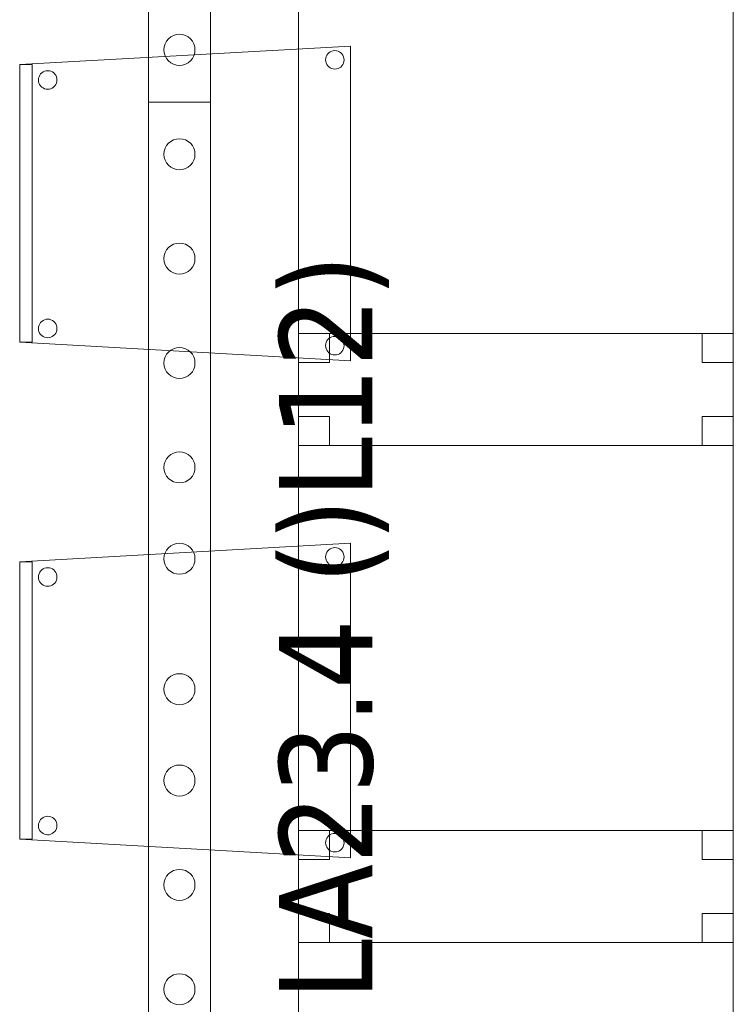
# Model space of a CAD drawing. Header units: metres. Extents: x 391.1 to 427.5, y 12.8 to 28.4.
# Tile 214 of 234: x 413.7 to 414.9, y 13.9 to 15.5. Entities that reach past the tile are written whole.
import ezdxf

# ---------------------------------------------------------------- set-up
doc = ezdxf.new("R2010")
doc.units = ezdxf.units.M
for name, color, linetype, lineweight in [('02_MOBILIARIO', 7, 'Continuous', 18), ('A-DETL-____-MBND', 7, 'Continuous', 18), ('A-DETL-GENF-OTLN', 7, 'Continuous', 18), ('E-LITE-EQPM-IDEN', 7, 'Continuous', 30)]:
    doc.layers.add(name, color=color, linetype=linetype, lineweight=lineweight)
doc.styles.add('Tahoma_4', font='tahoma.ttf', dxfattribs={"height": 0.15})

# ---------------------------------------------------------------- blocks, each defined once
blk = doc.blocks.new('Family - Taula 80X70_PA-152046-03_ENLLUMENAT_P0A')
at = {"layer": 'A-DETL-____-MBND', "color": 253, "true_color": 0xaaaaaa}
for p, q in [((0, 0), (0, 0.98)), ((0, 0.98), (0.7001, 0.98)), ((0.7001, 0.98), (0, 0.98)), ((0, 0.98), (0, 0)), ((0, 0.9336), (0, 0.98)), ((0, 0.98), (0.05, 0.98)), ((0.05, 0.98), (0, 0.98)), ((0, 0.98), (0, 0.9336)), ((0.05, 0.98), (0.05, 0.9336)), ((0.05, 0.9336), (0.05, 0.98)), ((0.6501, 0.9336), (0.6501, 0.98)), ((0.6501, 0.98), (0.7001, 0.98)), ((0.7001, 0.98), (0.6501, 0.98)), ((0.6501, 0.98), (0.6501, 0.9336)), ((0.7001, 0.98), (0.7001, 0)), ((0.7001, 0), (0.7001, 0.98)), ((0.7001, 0.98), (0.7001, 0.9336)), ((0.7001, 0.9336), (0.7001, 0.98)), ((0.05, 0.9336), (0, 0.9336)), ((0, 0.9336), (0.05, 0.9336)), ((0.7001, 0.9336), (0.6501, 0.9336)), ((0.6501, 0.9336), (0.7001, 0.9336)), ((0, 0), (0, 0.0464)), ((0, 0.0464), (0.05, 0.0464)), ((0.05, 0.0464), (0, 0.0464)), ((0, 0.0464), (0, 0)), ((0.05, 0.0464), (0.05, 0)), ((0.05, 0), (0.05, 0.0464)), ((0.6501, 0), (0.6501, 0.0464)), ((0.6501, 0.0464), (0.7001, 0.0464)), ((0.7001, 0.0464), (0.6501, 0.0464)), ((0.6501, 0.0464), (0.6501, 0)), ((0.7001, 0.0464), (0.7001, 0)), ((0.7001, 0), (0.7001, 0.0464)), ((0.05, 0), (0, 0)), ((0, 0), (0.05, 0)), ((0.7001, 0), (0, 0)), ((0.7001, 0), (0.6501, 0)), ((0.6501, 0), (0.7001, 0)), ((0, 0), (0.7001, 0))]:
    blk.add_line(p, q, dxfattribs=at)
blk = doc.blocks.new('Family - Taula 80X70_PA-152067-03_ENLLUMENAT_P0A')
at = {"layer": 'A-DETL-____-MBND', "color": 253, "true_color": 0xaaaaaa}
for p, q in [((0, 0.9336), (0, 0.98)), ((0, 0.98), (0.05, 0.98)), ((0.05, 0.98), (0, 0.98)), ((0, 0.98), (0, 0.9336)), ((0, 0), (0, 0.98)), ((0, 0.98), (0.7001, 0.98)), ((0.7001, 0.98), (0, 0.98)), ((0, 0.98), (0, 0)), ((0.05, 0.98), (0.05, 0.9336)), ((0.05, 0.9336), (0.05, 0.98)), ((0.6501, 0.9336), (0.6501, 0.98)), ((0.6501, 0.98), (0.7001, 0.98)), ((0.7001, 0.98), (0.6501, 0.98)), ((0.6501, 0.98), (0.6501, 0.9336)), ((0.7001, 0.98), (0.7001, 0)), ((0.7001, 0), (0.7001, 0.98)), ((0.7001, 0.98), (0.7001, 0.9336)), ((0.7001, 0.9336), (0.7001, 0.98)), ((0.05, 0.9336), (0, 0.9336)), ((0, 0.9336), (0.05, 0.9336)), ((0.7001, 0.9336), (0.6501, 0.9336)), ((0.6501, 0.9336), (0.7001, 0.9336)), ((0, 0), (0, 0.0464)), ((0, 0.0464), (0.05, 0.0464)), ((0.05, 0.0464), (0, 0.0464)), ((0, 0.0464), (0, 0)), ((0.05, 0.0464), (0.05, 0)), ((0.05, 0), (0.05, 0.0464)), ((0.6501, 0), (0.6501, 0.0464)), ((0.6501, 0.0464), (0.7001, 0.0464)), ((0.7001, 0.0464), (0.6501, 0.0464)), ((0.6501, 0.0464), (0.6501, 0)), ((0.7001, 0.0464), (0.7001, 0)), ((0.7001, 0), (0.7001, 0.0464)), ((0.7001, 0), (0, 0)), ((0.05, 0), (0, 0)), ((0, 0), (0.05, 0)), ((0.7001, 0), (0.6501, 0)), ((0.6501, 0), (0.7001, 0)), ((0, 0), (0.7001, 0))]:
    blk.add_line(p, q, dxfattribs=at)
blk = doc.blocks.new('Family - Cadira confident_PA-152196-03_ENLLUMENAT_P0A')
at = {"layer": 'A-DETL-____-MBND', "color": 253, "true_color": 0xaaaaaa}
for p, q in [((0, 0.4765), (0.5326, 0.5065)), ((0.5326, 0.5065), (0, 0.4765)), ((0.4935, 0.4894), (0.4946, 0.4918)), ((0.4946, 0.4918), (0.4935, 0.4894)), ((0.4946, 0.4918), (0.4961, 0.4939)), ((0.4961, 0.4939), (0.4946, 0.4918)), ((0.4961, 0.4939), (0.498, 0.4957)), ((0.498, 0.4957), (0.4961, 0.4939)), ((0.498, 0.4957), (0.5001, 0.4972)), ((0.5001, 0.4972), (0.498, 0.4957)), ((0.5001, 0.4972), (0.5025, 0.4983)), ((0.5025, 0.4983), (0.5001, 0.4972)), ((0.5025, 0.4983), (0.505, 0.4989)), ((0.505, 0.4989), (0.5025, 0.4983)), ((0.505, 0.4989), (0.5076, 0.4992)), ((0.5076, 0.4992), (0.505, 0.4989)), ((0.5076, 0.4992), (0.5102, 0.4989)), ((0.5102, 0.4989), (0.5076, 0.4992)), ((0.5102, 0.4989), (0.5127, 0.4982)), ((0.5127, 0.4982), (0.5102, 0.4989)), ((0.5127, 0.4982), (0.515, 0.4971)), ((0.515, 0.4971), (0.5127, 0.4982)), ((0.515, 0.4971), (0.5172, 0.4956)), ((0.5172, 0.4956), (0.515, 0.4971)), ((0.5172, 0.4956), (0.519, 0.4938)), ((0.519, 0.4938), (0.5172, 0.4956)), ((0.519, 0.4938), (0.5205, 0.4916)), ((0.5205, 0.4916), (0.519, 0.4938)), ((0.5205, 0.4916), (0.5216, 0.4893)), ((0.5216, 0.4893), (0.5205, 0.4916)), ((0.5326, 0.5065), (0.5326, 0)), ((0.5326, 0), (0.5326, 0.5065)), ((0, 0.4765), (0.02, 0.4765)), ((0, 0.03), (0, 0.4765)), ((0.02, 0.4765), (0, 0.4765)), ((0, 0.4765), (0, 0.03)), ((0, 0.03), (0, 0.4765)), ((0, 0.4765), (0, 0.03)), ((0.02, 0.4765), (0.02, 0.03)), ((0.02, 0.03), (0.02, 0.4765)), ((0.4926, 0.4843), (0.4928, 0.4869)), ((0.4928, 0.4869), (0.4926, 0.4843)), ((0.4928, 0.4817), (0.4926, 0.4843)), ((0.4926, 0.4843), (0.4928, 0.4817)), ((0.4928, 0.4869), (0.4935, 0.4894)), ((0.4935, 0.4894), (0.4928, 0.4869)), ((0.4935, 0.4792), (0.4928, 0.4817)), ((0.4928, 0.4817), (0.4935, 0.4792)), ((0.4945, 0.4768), (0.4935, 0.4792)), ((0.4935, 0.4792), (0.4945, 0.4768)), ((0.496, 0.4747), (0.4945, 0.4768)), ((0.4945, 0.4768), (0.496, 0.4747)), ((0.5204, 0.4767), (0.5189, 0.4746)), ((0.5189, 0.4746), (0.5204, 0.4767)), ((0.5215, 0.4791), (0.5204, 0.4767)), ((0.5204, 0.4767), (0.5215, 0.4791)), ((0.5222, 0.4816), (0.5215, 0.4791)), ((0.5215, 0.4791), (0.5222, 0.4816)), ((0.5216, 0.4893), (0.5222, 0.4868)), ((0.5222, 0.4868), (0.5216, 0.4893)), ((0.5222, 0.4868), (0.5224, 0.4842)), ((0.5224, 0.4842), (0.5222, 0.4868)), ((0.5224, 0.4842), (0.5222, 0.4816)), ((0.5222, 0.4816), (0.5224, 0.4842)), ((0.0322, 0.4594), (0.0337, 0.4615)), ((0.0337, 0.4615), (0.0322, 0.4594)), ((0.0337, 0.4615), (0.0356, 0.4633)), ((0.0356, 0.4633), (0.0337, 0.4615)), ((0.0356, 0.4633), (0.0377, 0.4648)), ((0.0377, 0.4648), (0.0356, 0.4633)), ((0.0377, 0.4648), (0.0401, 0.4659)), ((0.0401, 0.4659), (0.0377, 0.4648)), ((0.0401, 0.4659), (0.0426, 0.4666)), ((0.0426, 0.4666), (0.0401, 0.4659)), ((0.0426, 0.4666), (0.0452, 0.4668)), ((0.0452, 0.4668), (0.0426, 0.4666)), ((0.0452, 0.4668), (0.0478, 0.4666)), ((0.0478, 0.4666), (0.0452, 0.4668)), ((0.0478, 0.4666), (0.0503, 0.4659)), ((0.0503, 0.4659), (0.0478, 0.4666)), ((0.0503, 0.4659), (0.0526, 0.4648)), ((0.0526, 0.4648), (0.0503, 0.4659)), ((0.0526, 0.4648), (0.0548, 0.4633)), ((0.0548, 0.4633), (0.0526, 0.4648)), ((0.0548, 0.4633), (0.0566, 0.4614)), ((0.0566, 0.4614), (0.0548, 0.4633)), ((0.0566, 0.4614), (0.0581, 0.4593)), ((0.0581, 0.4593), (0.0566, 0.4614)), ((0.4979, 0.4728), (0.496, 0.4747)), ((0.496, 0.4747), (0.4979, 0.4728)), ((0.5, 0.4713), (0.4979, 0.4728)), ((0.4979, 0.4728), (0.5, 0.4713)), ((0.5023, 0.4702), (0.5, 0.4713)), ((0.5, 0.4713), (0.5023, 0.4702)), ((0.5049, 0.4695), (0.5023, 0.4702)), ((0.5023, 0.4702), (0.5049, 0.4695)), ((0.5074, 0.4693), (0.5049, 0.4695)), ((0.5049, 0.4695), (0.5074, 0.4693)), ((0.51, 0.4695), (0.5074, 0.4693)), ((0.5074, 0.4693), (0.51, 0.4695)), ((0.5126, 0.4702), (0.51, 0.4695)), ((0.51, 0.4695), (0.5126, 0.4702)), ((0.5149, 0.4713), (0.5126, 0.4702)), ((0.5126, 0.4702), (0.5149, 0.4713)), ((0.5171, 0.4727), (0.5149, 0.4713)), ((0.5149, 0.4713), (0.5171, 0.4727)), ((0.5189, 0.4746), (0.5171, 0.4727)), ((0.5171, 0.4727), (0.5189, 0.4746)), ((0.0302, 0.4519), (0.0304, 0.4545)), ((0.0304, 0.4545), (0.0302, 0.4519)), ((0.0304, 0.4493), (0.0302, 0.4519)), ((0.0302, 0.4519), (0.0304, 0.4493)), ((0.0304, 0.4545), (0.0311, 0.457)), ((0.0311, 0.457), (0.0304, 0.4545)), ((0.031, 0.4468), (0.0304, 0.4493)), ((0.0304, 0.4493), (0.031, 0.4468)), ((0.0321, 0.4445), (0.031, 0.4468)), ((0.031, 0.4468), (0.0321, 0.4445)), ((0.0311, 0.457), (0.0322, 0.4594)), ((0.0322, 0.4594), (0.0311, 0.457)), ((0.0336, 0.4423), (0.0321, 0.4445)), ((0.0321, 0.4445), (0.0336, 0.4423)), ((0.058, 0.4443), (0.0565, 0.4422)), ((0.0565, 0.4422), (0.058, 0.4443)), ((0.0591, 0.4467), (0.058, 0.4443)), ((0.058, 0.4443), (0.0591, 0.4467)), ((0.0581, 0.4593), (0.0592, 0.4569)), ((0.0592, 0.4569), (0.0581, 0.4593)), ((0.0598, 0.4492), (0.0591, 0.4467)), ((0.0591, 0.4467), (0.0598, 0.4492)), ((0.0592, 0.4569), (0.0598, 0.4544)), ((0.0598, 0.4544), (0.0592, 0.4569)), ((0.0598, 0.4544), (0.06, 0.4518)), ((0.06, 0.4518), (0.0598, 0.4544)), ((0.06, 0.4518), (0.0598, 0.4492)), ((0.0598, 0.4492), (0.06, 0.4518)), ((0.0355, 0.4405), (0.0336, 0.4423)), ((0.0336, 0.4423), (0.0355, 0.4405)), ((0.0376, 0.439), (0.0355, 0.4405)), ((0.0355, 0.4405), (0.0376, 0.439)), ((0.0399, 0.4378), (0.0376, 0.439)), ((0.0376, 0.439), (0.0399, 0.4378)), ((0.0424, 0.4372), (0.0399, 0.4378)), ((0.0399, 0.4378), (0.0424, 0.4372)), ((0.045, 0.4369), (0.0424, 0.4372)), ((0.0424, 0.4372), (0.045, 0.4369)), ((0.0476, 0.4371), (0.045, 0.4369)), ((0.045, 0.4369), (0.0476, 0.4371)), ((0.0502, 0.4378), (0.0476, 0.4371)), ((0.0476, 0.4371), (0.0502, 0.4378)), ((0.0525, 0.4389), (0.0502, 0.4378)), ((0.0502, 0.4378), (0.0525, 0.4389)), ((0.0547, 0.4404), (0.0525, 0.4389)), ((0.0525, 0.4389), (0.0547, 0.4404)), ((0.0565, 0.4422), (0.0547, 0.4404)), ((0.0547, 0.4404), (0.0565, 0.4422)), ((0.0356, 0.0633), (0.0377, 0.0648)), ((0.0377, 0.0648), (0.0356, 0.0633)), ((0.0377, 0.0648), (0.0401, 0.0659)), ((0.0401, 0.0659), (0.0377, 0.0648)), ((0.0401, 0.0659), (0.0426, 0.0666)), ((0.0426, 0.0666), (0.0401, 0.0659)), ((0.0426, 0.0666), (0.0452, 0.0668)), ((0.0452, 0.0668), (0.0426, 0.0666)), ((0.0452, 0.0668), (0.0478, 0.0666)), ((0.0478, 0.0666), (0.0452, 0.0668)), ((0.0478, 0.0666), (0.0503, 0.0659)), ((0.0503, 0.0659), (0.0478, 0.0666)), ((0.0503, 0.0659), (0.0526, 0.0648)), ((0.0526, 0.0648), (0.0503, 0.0659)), ((0.0526, 0.0648), (0.0548, 0.0633)), ((0.0548, 0.0633), (0.0526, 0.0648)), ((0.0302, 0.0519), (0.0304, 0.0545)), ((0.0304, 0.0545), (0.0302, 0.0519)), ((0.0304, 0.0493), (0.0302, 0.0519)), ((0.0302, 0.0519), (0.0304, 0.0493)), ((0.0304, 0.0545), (0.0311, 0.057)), ((0.0311, 0.057), (0.0304, 0.0545)), ((0.031, 0.0468), (0.0304, 0.0493)), ((0.0304, 0.0493), (0.031, 0.0468)), ((0.0311, 0.057), (0.0322, 0.0594)), ((0.0322, 0.0594), (0.0311, 0.057)), ((0.0322, 0.0594), (0.0337, 0.0615)), ((0.0337, 0.0615), (0.0322, 0.0594)), ((0.0337, 0.0615), (0.0356, 0.0633)), ((0.0356, 0.0633), (0.0337, 0.0615)), ((0.0548, 0.0633), (0.0566, 0.0614)), ((0.0566, 0.0614), (0.0548, 0.0633)), ((0.0566, 0.0614), (0.0581, 0.0593)), ((0.0581, 0.0593), (0.0566, 0.0614)), ((0.0581, 0.0593), (0.0592, 0.0569)), ((0.0592, 0.0569), (0.0581, 0.0593)), ((0.0598, 0.0492), (0.0591, 0.0467)), ((0.0591, 0.0467), (0.0598, 0.0492)), ((0.0592, 0.0569), (0.0598, 0.0544)), ((0.0598, 0.0544), (0.0592, 0.0569)), ((0.0598, 0.0544), (0.06, 0.0518)), ((0.06, 0.0518), (0.0598, 0.0544)), ((0.06, 0.0518), (0.0598, 0.0492)), ((0.0598, 0.0492), (0.06, 0.0518)), ((0.0321, 0.0445), (0.031, 0.0468)), ((0.031, 0.0468), (0.0321, 0.0445)), ((0.0336, 0.0423), (0.0321, 0.0445)), ((0.0321, 0.0445), (0.0336, 0.0423)), ((0.0355, 0.0405), (0.0336, 0.0423)), ((0.0336, 0.0423), (0.0355, 0.0405)), ((0.0376, 0.039), (0.0355, 0.0405)), ((0.0355, 0.0405), (0.0376, 0.039)), ((0.0399, 0.0378), (0.0376, 0.039)), ((0.0376, 0.039), (0.0399, 0.0378)), ((0.0424, 0.0372), (0.0399, 0.0378)), ((0.0399, 0.0378), (0.0424, 0.0372)), ((0.045, 0.0369), (0.0424, 0.0372)), ((0.0424, 0.0372), (0.045, 0.0369)), ((0.0476, 0.0371), (0.045, 0.0369)), ((0.045, 0.0369), (0.0476, 0.0371)), ((0.0502, 0.0378), (0.0476, 0.0371)), ((0.0476, 0.0371), (0.0502, 0.0378)), ((0.0525, 0.0389), (0.0502, 0.0378)), ((0.0502, 0.0378), (0.0525, 0.0389)), ((0.0547, 0.0404), (0.0525, 0.0389)), ((0.0525, 0.0389), (0.0547, 0.0404)), ((0.0565, 0.0422), (0.0547, 0.0404)), ((0.0547, 0.0404), (0.0565, 0.0422)), ((0.058, 0.0443), (0.0565, 0.0422)), ((0.0565, 0.0422), (0.058, 0.0443)), ((0.0591, 0.0467), (0.058, 0.0443)), ((0.058, 0.0443), (0.0591, 0.0467)), ((0.4935, 0.0294), (0.4946, 0.0318)), ((0.4946, 0.0318), (0.4935, 0.0294)), ((0.4946, 0.0318), (0.4961, 0.0339)), ((0.4961, 0.0339), (0.4946, 0.0318)), ((0.4961, 0.0339), (0.498, 0.0357)), ((0.498, 0.0357), (0.4961, 0.0339)), ((0.498, 0.0357), (0.5001, 0.0372)), ((0.5001, 0.0372), (0.498, 0.0357)), ((0.5001, 0.0372), (0.5025, 0.0383)), ((0.5025, 0.0383), (0.5001, 0.0372)), ((0.5025, 0.0383), (0.505, 0.0389)), ((0.505, 0.0389), (0.5025, 0.0383)), ((0.505, 0.0389), (0.5076, 0.0392)), ((0.5076, 0.0392), (0.505, 0.0389)), ((0.5076, 0.0392), (0.5102, 0.0389)), ((0.5102, 0.0389), (0.5076, 0.0392)), ((0.5102, 0.0389), (0.5127, 0.0382)), ((0.5127, 0.0382), (0.5102, 0.0389)), ((0.5127, 0.0382), (0.515, 0.0371)), ((0.515, 0.0371), (0.5127, 0.0382)), ((0.515, 0.0371), (0.5172, 0.0356)), ((0.5172, 0.0356), (0.515, 0.0371)), ((0.5172, 0.0356), (0.519, 0.0338)), ((0.519, 0.0338), (0.5172, 0.0356)), ((0.519, 0.0338), (0.5205, 0.0316)), ((0.5205, 0.0316), (0.519, 0.0338)), ((0.02, 0.03), (0, 0.03)), ((0, 0.03), (0.02, 0.03)), ((0.5326, 0), (0, 0.03)), ((0, 0.03), (0.5326, 0)), ((0.4926, 0.0243), (0.4928, 0.0269)), ((0.4928, 0.0269), (0.4926, 0.0243)), ((0.4928, 0.0217), (0.4926, 0.0243)), ((0.4926, 0.0243), (0.4928, 0.0217)), ((0.4928, 0.0269), (0.4935, 0.0294)), ((0.4935, 0.0294), (0.4928, 0.0269)), ((0.4935, 0.0192), (0.4928, 0.0217)), ((0.4928, 0.0217), (0.4935, 0.0192)), ((0.4945, 0.0168), (0.4935, 0.0192)), ((0.4935, 0.0192), (0.4945, 0.0168)), ((0.496, 0.0147), (0.4945, 0.0168)), ((0.4945, 0.0168), (0.496, 0.0147)), ((0.5204, 0.0167), (0.5189, 0.0146)), ((0.5189, 0.0146), (0.5204, 0.0167)), ((0.5215, 0.0191), (0.5204, 0.0167)), ((0.5204, 0.0167), (0.5215, 0.0191)), ((0.5205, 0.0316), (0.5216, 0.0293)), ((0.5216, 0.0293), (0.5205, 0.0316)), ((0.5222, 0.0216), (0.5215, 0.0191)), ((0.5215, 0.0191), (0.5222, 0.0216)), ((0.5216, 0.0293), (0.5222, 0.0268)), ((0.5222, 0.0268), (0.5216, 0.0293)), ((0.5222, 0.0268), (0.5224, 0.0242)), ((0.5224, 0.0242), (0.5222, 0.0268)), ((0.5224, 0.0242), (0.5222, 0.0216)), ((0.5222, 0.0216), (0.5224, 0.0242)), ((0.4979, 0.0128), (0.496, 0.0147)), ((0.496, 0.0147), (0.4979, 0.0128)), ((0.5, 0.0113), (0.4979, 0.0128)), ((0.4979, 0.0128), (0.5, 0.0113)), ((0.5023, 0.0102), (0.5, 0.0113)), ((0.5, 0.0113), (0.5023, 0.0102)), ((0.5049, 0.0095), (0.5023, 0.0102)), ((0.5023, 0.0102), (0.5049, 0.0095)), ((0.5074, 0.0093), (0.5049, 0.0095)), ((0.5049, 0.0095), (0.5074, 0.0093)), ((0.51, 0.0095), (0.5074, 0.0093)), ((0.5074, 0.0093), (0.51, 0.0095)), ((0.5126, 0.0102), (0.51, 0.0095)), ((0.51, 0.0095), (0.5126, 0.0102)), ((0.5149, 0.0113), (0.5126, 0.0102)), ((0.5126, 0.0102), (0.5149, 0.0113)), ((0.5171, 0.0127), (0.5149, 0.0113)), ((0.5149, 0.0113), (0.5171, 0.0127)), ((0.5189, 0.0146), (0.5171, 0.0127)), ((0.5171, 0.0127), (0.5189, 0.0146))]:
    blk.add_line(p, q, dxfattribs=at)
blk = doc.blocks.new('Family - Taula 80X70_PA-152407-03_ENLLUMENAT_P0A')
at = {"layer": 'A-DETL-____-MBND', "color": 253, "true_color": 0xaaaaaa}
for p, q in [((0, 0.9336), (0, 0.98)), ((0, 0.98), (0.05, 0.98)), ((0.05, 0.98), (0, 0.98)), ((0, 0.98), (0, 0.9336)), ((0, 0), (0, 0.98)), ((0, 0.98), (0.7001, 0.98)), ((0.7001, 0.98), (0, 0.98)), ((0, 0.98), (0, 0)), ((0.05, 0.98), (0.05, 0.9336)), ((0.05, 0.9336), (0.05, 0.98)), ((0.6501, 0.9336), (0.6501, 0.98)), ((0.6501, 0.98), (0.7001, 0.98)), ((0.7001, 0.98), (0.6501, 0.98)), ((0.6501, 0.98), (0.6501, 0.9336)), ((0.7001, 0.98), (0.7001, 0)), ((0.7001, 0), (0.7001, 0.98)), ((0.7001, 0.98), (0.7001, 0.9336)), ((0.7001, 0.9336), (0.7001, 0.98)), ((0.05, 0.9336), (0, 0.9336)), ((0, 0.9336), (0.05, 0.9336)), ((0.7001, 0.9336), (0.6501, 0.9336)), ((0.6501, 0.9336), (0.7001, 0.9336)), ((0, 0), (0, 0.0464)), ((0, 0.0464), (0.05, 0.0464)), ((0.05, 0.0464), (0, 0.0464)), ((0, 0.0464), (0, 0)), ((0.05, 0.0464), (0.05, 0)), ((0.05, 0), (0.05, 0.0464)), ((0.6501, 0), (0.6501, 0.0464)), ((0.6501, 0.0464), (0.7001, 0.0464)), ((0.7001, 0.0464), (0.6501, 0.0464)), ((0.6501, 0.0464), (0.6501, 0)), ((0.7001, 0.0464), (0.7001, 0)), ((0.7001, 0), (0.7001, 0.0464)), ((0.7001, 0), (0, 0)), ((0.05, 0), (0, 0)), ((0, 0), (0.05, 0)), ((0.7001, 0), (0.6501, 0)), ((0.6501, 0), (0.7001, 0)), ((0, 0), (0.7001, 0))]:
    blk.add_line(p, q, dxfattribs=at)
blk = doc.blocks.new('Family - Cadira confident_PA-152502-03_ENLLUMENAT_P0A')
at = {"layer": 'A-DETL-____-MBND', "color": 253, "true_color": 0xaaaaaa}
for p, q in [((0, 0.4765), (0.5326, 0.5065)), ((0.5326, 0.5065), (0, 0.4765)), ((0.4935, 0.4894), (0.4946, 0.4918)), ((0.4946, 0.4918), (0.4935, 0.4894)), ((0.4946, 0.4918), (0.4961, 0.4939)), ((0.4961, 0.4939), (0.4946, 0.4918)), ((0.4961, 0.4939), (0.498, 0.4957)), ((0.498, 0.4957), (0.4961, 0.4939)), ((0.498, 0.4957), (0.5001, 0.4972)), ((0.5001, 0.4972), (0.498, 0.4957)), ((0.5001, 0.4972), (0.5025, 0.4983)), ((0.5025, 0.4983), (0.5001, 0.4972)), ((0.5025, 0.4983), (0.505, 0.4989)), ((0.505, 0.4989), (0.5025, 0.4983)), ((0.505, 0.4989), (0.5076, 0.4992)), ((0.5076, 0.4992), (0.505, 0.4989)), ((0.5076, 0.4992), (0.5102, 0.4989)), ((0.5102, 0.4989), (0.5076, 0.4992)), ((0.5102, 0.4989), (0.5127, 0.4982)), ((0.5127, 0.4982), (0.5102, 0.4989)), ((0.5127, 0.4982), (0.515, 0.4971)), ((0.515, 0.4971), (0.5127, 0.4982)), ((0.515, 0.4971), (0.5172, 0.4956)), ((0.5172, 0.4956), (0.515, 0.4971)), ((0.5172, 0.4956), (0.519, 0.4938)), ((0.519, 0.4938), (0.5172, 0.4956)), ((0.519, 0.4938), (0.5205, 0.4916)), ((0.5205, 0.4916), (0.519, 0.4938)), ((0.5205, 0.4916), (0.5216, 0.4893)), ((0.5216, 0.4893), (0.5205, 0.4916)), ((0.5326, 0.5065), (0.5326, 0)), ((0.5326, 0), (0.5326, 0.5065)), ((0, 0.03), (0, 0.4765)), ((0, 0.4765), (0, 0.03)), ((0, 0.4765), (0.02, 0.4765)), ((0, 0.03), (0, 0.4765)), ((0.02, 0.4765), (0, 0.4765)), ((0, 0.4765), (0, 0.03)), ((0.02, 0.4765), (0.02, 0.03)), ((0.02, 0.03), (0.02, 0.4765)), ((0.4926, 0.4843), (0.4928, 0.4869)), ((0.4928, 0.4869), (0.4926, 0.4843)), ((0.4928, 0.4817), (0.4926, 0.4843)), ((0.4926, 0.4843), (0.4928, 0.4817)), ((0.4928, 0.4869), (0.4935, 0.4894)), ((0.4935, 0.4894), (0.4928, 0.4869)), ((0.4935, 0.4792), (0.4928, 0.4817)), ((0.4928, 0.4817), (0.4935, 0.4792)), ((0.4945, 0.4768), (0.4935, 0.4792)), ((0.4935, 0.4792), (0.4945, 0.4768)), ((0.496, 0.4747), (0.4945, 0.4768)), ((0.4945, 0.4768), (0.496, 0.4747)), ((0.5204, 0.4767), (0.5189, 0.4746)), ((0.5189, 0.4746), (0.5204, 0.4767)), ((0.5215, 0.4791), (0.5204, 0.4767)), ((0.5204, 0.4767), (0.5215, 0.4791)), ((0.5222, 0.4816), (0.5215, 0.4791)), ((0.5215, 0.4791), (0.5222, 0.4816)), ((0.5216, 0.4893), (0.5222, 0.4868)), ((0.5222, 0.4868), (0.5216, 0.4893)), ((0.5222, 0.4868), (0.5224, 0.4842)), ((0.5224, 0.4842), (0.5222, 0.4868)), ((0.5224, 0.4842), (0.5222, 0.4816)), ((0.5222, 0.4816), (0.5224, 0.4842)), ((0.0322, 0.4594), (0.0337, 0.4615)), ((0.0337, 0.4615), (0.0322, 0.4594)), ((0.0337, 0.4615), (0.0356, 0.4633)), ((0.0356, 0.4633), (0.0337, 0.4615)), ((0.0356, 0.4633), (0.0377, 0.4648)), ((0.0377, 0.4648), (0.0356, 0.4633)), ((0.0377, 0.4648), (0.0401, 0.4659)), ((0.0401, 0.4659), (0.0377, 0.4648)), ((0.0401, 0.4659), (0.0426, 0.4666)), ((0.0426, 0.4666), (0.0401, 0.4659)), ((0.0426, 0.4666), (0.0452, 0.4668)), ((0.0452, 0.4668), (0.0426, 0.4666)), ((0.0452, 0.4668), (0.0478, 0.4666)), ((0.0478, 0.4666), (0.0452, 0.4668)), ((0.0478, 0.4666), (0.0503, 0.4659)), ((0.0503, 0.4659), (0.0478, 0.4666)), ((0.0503, 0.4659), (0.0526, 0.4648)), ((0.0526, 0.4648), (0.0503, 0.4659)), ((0.0526, 0.4648), (0.0548, 0.4633)), ((0.0548, 0.4633), (0.0526, 0.4648)), ((0.0548, 0.4633), (0.0566, 0.4614)), ((0.0566, 0.4614), (0.0548, 0.4633)), ((0.0566, 0.4614), (0.0581, 0.4593)), ((0.0581, 0.4593), (0.0566, 0.4614)), ((0.4979, 0.4728), (0.496, 0.4747)), ((0.496, 0.4747), (0.4979, 0.4728)), ((0.5, 0.4713), (0.4979, 0.4728)), ((0.4979, 0.4728), (0.5, 0.4713)), ((0.5023, 0.4702), (0.5, 0.4713)), ((0.5, 0.4713), (0.5023, 0.4702)), ((0.5049, 0.4695), (0.5023, 0.4702)), ((0.5023, 0.4702), (0.5049, 0.4695)), ((0.5074, 0.4693), (0.5049, 0.4695)), ((0.5049, 0.4695), (0.5074, 0.4693)), ((0.51, 0.4695), (0.5074, 0.4693)), ((0.5074, 0.4693), (0.51, 0.4695)), ((0.5126, 0.4702), (0.51, 0.4695)), ((0.51, 0.4695), (0.5126, 0.4702)), ((0.5149, 0.4713), (0.5126, 0.4702)), ((0.5126, 0.4702), (0.5149, 0.4713)), ((0.5171, 0.4727), (0.5149, 0.4713)), ((0.5149, 0.4713), (0.5171, 0.4727)), ((0.5189, 0.4746), (0.5171, 0.4727)), ((0.5171, 0.4727), (0.5189, 0.4746)), ((0.0302, 0.4519), (0.0304, 0.4545)), ((0.0304, 0.4545), (0.0302, 0.4519)), ((0.0304, 0.4493), (0.0302, 0.4519)), ((0.0302, 0.4519), (0.0304, 0.4493)), ((0.0304, 0.4545), (0.0311, 0.457)), ((0.0311, 0.457), (0.0304, 0.4545)), ((0.031, 0.4468), (0.0304, 0.4493)), ((0.0304, 0.4493), (0.031, 0.4468)), ((0.0321, 0.4445), (0.031, 0.4468)), ((0.031, 0.4468), (0.0321, 0.4445)), ((0.0311, 0.457), (0.0322, 0.4594)), ((0.0322, 0.4594), (0.0311, 0.457)), ((0.0336, 0.4423), (0.0321, 0.4445)), ((0.0321, 0.4445), (0.0336, 0.4423)), ((0.058, 0.4443), (0.0565, 0.4422)), ((0.0565, 0.4422), (0.058, 0.4443)), ((0.0591, 0.4467), (0.058, 0.4443)), ((0.058, 0.4443), (0.0591, 0.4467)), ((0.0581, 0.4593), (0.0592, 0.4569)), ((0.0592, 0.4569), (0.0581, 0.4593)), ((0.0598, 0.4492), (0.0591, 0.4467)), ((0.0591, 0.4467), (0.0598, 0.4492)), ((0.0592, 0.4569), (0.0598, 0.4544)), ((0.0598, 0.4544), (0.0592, 0.4569)), ((0.0598, 0.4544), (0.06, 0.4518)), ((0.06, 0.4518), (0.0598, 0.4544)), ((0.06, 0.4518), (0.0598, 0.4492)), ((0.0598, 0.4492), (0.06, 0.4518)), ((0.0355, 0.4405), (0.0336, 0.4423)), ((0.0336, 0.4423), (0.0355, 0.4405)), ((0.0376, 0.439), (0.0355, 0.4405)), ((0.0355, 0.4405), (0.0376, 0.439)), ((0.0399, 0.4378), (0.0376, 0.439)), ((0.0376, 0.439), (0.0399, 0.4378)), ((0.0424, 0.4372), (0.0399, 0.4378)), ((0.0399, 0.4378), (0.0424, 0.4372)), ((0.045, 0.4369), (0.0424, 0.4372)), ((0.0424, 0.4372), (0.045, 0.4369)), ((0.0476, 0.4371), (0.045, 0.4369)), ((0.045, 0.4369), (0.0476, 0.4371)), ((0.0502, 0.4378), (0.0476, 0.4371)), ((0.0476, 0.4371), (0.0502, 0.4378)), ((0.0525, 0.4389), (0.0502, 0.4378)), ((0.0502, 0.4378), (0.0525, 0.4389)), ((0.0547, 0.4404), (0.0525, 0.4389)), ((0.0525, 0.4389), (0.0547, 0.4404)), ((0.0565, 0.4422), (0.0547, 0.4404)), ((0.0547, 0.4404), (0.0565, 0.4422)), ((0.0356, 0.0633), (0.0377, 0.0648)), ((0.0377, 0.0648), (0.0356, 0.0633)), ((0.0377, 0.0648), (0.0401, 0.0659)), ((0.0401, 0.0659), (0.0377, 0.0648)), ((0.0401, 0.0659), (0.0426, 0.0666)), ((0.0426, 0.0666), (0.0401, 0.0659)), ((0.0426, 0.0666), (0.0452, 0.0668)), ((0.0452, 0.0668), (0.0426, 0.0666)), ((0.0452, 0.0668), (0.0478, 0.0666)), ((0.0478, 0.0666), (0.0452, 0.0668)), ((0.0478, 0.0666), (0.0503, 0.0659)), ((0.0503, 0.0659), (0.0478, 0.0666)), ((0.0503, 0.0659), (0.0526, 0.0648)), ((0.0526, 0.0648), (0.0503, 0.0659)), ((0.0526, 0.0648), (0.0548, 0.0633)), ((0.0548, 0.0633), (0.0526, 0.0648)), ((0.0302, 0.0519), (0.0304, 0.0545)), ((0.0304, 0.0545), (0.0302, 0.0519)), ((0.0304, 0.0493), (0.0302, 0.0519)), ((0.0302, 0.0519), (0.0304, 0.0493)), ((0.0304, 0.0545), (0.0311, 0.057)), ((0.0311, 0.057), (0.0304, 0.0545)), ((0.031, 0.0468), (0.0304, 0.0493)), ((0.0304, 0.0493), (0.031, 0.0468)), ((0.0311, 0.057), (0.0322, 0.0594)), ((0.0322, 0.0594), (0.0311, 0.057)), ((0.0322, 0.0594), (0.0337, 0.0615)), ((0.0337, 0.0615), (0.0322, 0.0594)), ((0.0337, 0.0615), (0.0356, 0.0633)), ((0.0356, 0.0633), (0.0337, 0.0615)), ((0.0548, 0.0633), (0.0566, 0.0614)), ((0.0566, 0.0614), (0.0548, 0.0633)), ((0.0566, 0.0614), (0.0581, 0.0593)), ((0.0581, 0.0593), (0.0566, 0.0614)), ((0.0581, 0.0593), (0.0592, 0.0569)), ((0.0592, 0.0569), (0.0581, 0.0593)), ((0.0598, 0.0492), (0.0591, 0.0467)), ((0.0591, 0.0467), (0.0598, 0.0492)), ((0.0592, 0.0569), (0.0598, 0.0544)), ((0.0598, 0.0544), (0.0592, 0.0569)), ((0.0598, 0.0544), (0.06, 0.0518)), ((0.06, 0.0518), (0.0598, 0.0544)), ((0.06, 0.0518), (0.0598, 0.0492)), ((0.0598, 0.0492), (0.06, 0.0518)), ((0.0321, 0.0445), (0.031, 0.0468)), ((0.031, 0.0468), (0.0321, 0.0445)), ((0.0336, 0.0423), (0.0321, 0.0445)), ((0.0321, 0.0445), (0.0336, 0.0423)), ((0.0355, 0.0405), (0.0336, 0.0423)), ((0.0336, 0.0423), (0.0355, 0.0405)), ((0.0376, 0.039), (0.0355, 0.0405)), ((0.0355, 0.0405), (0.0376, 0.039)), ((0.0399, 0.0378), (0.0376, 0.039)), ((0.0376, 0.039), (0.0399, 0.0378)), ((0.0424, 0.0372), (0.0399, 0.0378)), ((0.0399, 0.0378), (0.0424, 0.0372)), ((0.045, 0.0369), (0.0424, 0.0372)), ((0.0424, 0.0372), (0.045, 0.0369)), ((0.0476, 0.0371), (0.045, 0.0369)), ((0.045, 0.0369), (0.0476, 0.0371)), ((0.0502, 0.0378), (0.0476, 0.0371)), ((0.0476, 0.0371), (0.0502, 0.0378)), ((0.0525, 0.0389), (0.0502, 0.0378)), ((0.0502, 0.0378), (0.0525, 0.0389)), ((0.0547, 0.0404), (0.0525, 0.0389)), ((0.0525, 0.0389), (0.0547, 0.0404)), ((0.0565, 0.0422), (0.0547, 0.0404)), ((0.0547, 0.0404), (0.0565, 0.0422)), ((0.058, 0.0443), (0.0565, 0.0422)), ((0.0565, 0.0422), (0.058, 0.0443)), ((0.0591, 0.0467), (0.058, 0.0443)), ((0.058, 0.0443), (0.0591, 0.0467)), ((0.4935, 0.0294), (0.4946, 0.0318)), ((0.4946, 0.0318), (0.4935, 0.0294)), ((0.4946, 0.0318), (0.4961, 0.0339)), ((0.4961, 0.0339), (0.4946, 0.0318)), ((0.4961, 0.0339), (0.498, 0.0357)), ((0.498, 0.0357), (0.4961, 0.0339)), ((0.498, 0.0357), (0.5001, 0.0372)), ((0.5001, 0.0372), (0.498, 0.0357)), ((0.5001, 0.0372), (0.5025, 0.0383)), ((0.5025, 0.0383), (0.5001, 0.0372)), ((0.5025, 0.0383), (0.505, 0.0389)), ((0.505, 0.0389), (0.5025, 0.0383)), ((0.505, 0.0389), (0.5076, 0.0392)), ((0.5076, 0.0392), (0.505, 0.0389)), ((0.5076, 0.0392), (0.5102, 0.0389)), ((0.5102, 0.0389), (0.5076, 0.0392)), ((0.5102, 0.0389), (0.5127, 0.0382)), ((0.5127, 0.0382), (0.5102, 0.0389)), ((0.5127, 0.0382), (0.515, 0.0371)), ((0.515, 0.0371), (0.5127, 0.0382)), ((0.515, 0.0371), (0.5172, 0.0356)), ((0.5172, 0.0356), (0.515, 0.0371)), ((0.5172, 0.0356), (0.519, 0.0338)), ((0.519, 0.0338), (0.5172, 0.0356)), ((0.519, 0.0338), (0.5205, 0.0316)), ((0.5205, 0.0316), (0.519, 0.0338)), ((0.5326, 0), (0, 0.03)), ((0, 0.03), (0.5326, 0)), ((0.02, 0.03), (0, 0.03)), ((0, 0.03), (0.02, 0.03)), ((0.4926, 0.0243), (0.4928, 0.0269)), ((0.4928, 0.0269), (0.4926, 0.0243)), ((0.4928, 0.0217), (0.4926, 0.0243)), ((0.4926, 0.0243), (0.4928, 0.0217)), ((0.4928, 0.0269), (0.4935, 0.0294)), ((0.4935, 0.0294), (0.4928, 0.0269)), ((0.4935, 0.0192), (0.4928, 0.0217)), ((0.4928, 0.0217), (0.4935, 0.0192)), ((0.4945, 0.0168), (0.4935, 0.0192)), ((0.4935, 0.0192), (0.4945, 0.0168)), ((0.496, 0.0147), (0.4945, 0.0168)), ((0.4945, 0.0168), (0.496, 0.0147)), ((0.5204, 0.0167), (0.5189, 0.0146)), ((0.5189, 0.0146), (0.5204, 0.0167)), ((0.5215, 0.0191), (0.5204, 0.0167)), ((0.5204, 0.0167), (0.5215, 0.0191)), ((0.5205, 0.0316), (0.5216, 0.0293)), ((0.5216, 0.0293), (0.5205, 0.0316)), ((0.5222, 0.0216), (0.5215, 0.0191)), ((0.5215, 0.0191), (0.5222, 0.0216)), ((0.5216, 0.0293), (0.5222, 0.0268)), ((0.5222, 0.0268), (0.5216, 0.0293)), ((0.5222, 0.0268), (0.5224, 0.0242)), ((0.5224, 0.0242), (0.5222, 0.0268)), ((0.5224, 0.0242), (0.5222, 0.0216)), ((0.5222, 0.0216), (0.5224, 0.0242)), ((0.4979, 0.0128), (0.496, 0.0147)), ((0.496, 0.0147), (0.4979, 0.0128)), ((0.5, 0.0113), (0.4979, 0.0128)), ((0.4979, 0.0128), (0.5, 0.0113)), ((0.5023, 0.0102), (0.5, 0.0113)), ((0.5, 0.0113), (0.5023, 0.0102)), ((0.5049, 0.0095), (0.5023, 0.0102)), ((0.5023, 0.0102), (0.5049, 0.0095)), ((0.5074, 0.0093), (0.5049, 0.0095)), ((0.5049, 0.0095), (0.5074, 0.0093)), ((0.51, 0.0095), (0.5074, 0.0093)), ((0.5074, 0.0093), (0.51, 0.0095)), ((0.5126, 0.0102), (0.51, 0.0095)), ((0.51, 0.0095), (0.5126, 0.0102)), ((0.5149, 0.0113), (0.5126, 0.0102)), ((0.5126, 0.0102), (0.5149, 0.0113)), ((0.5171, 0.0127), (0.5149, 0.0113)), ((0.5149, 0.0113), (0.5171, 0.0127)), ((0.5189, 0.0146), (0.5171, 0.0127)), ((0.5171, 0.0127), (0.5189, 0.0146))]:
    blk.add_line(p, q, dxfattribs=at)
blk = doc.blocks.new('LONDR55-XX_ZZ-ARQ-CAA-M3D-Londres55_ifc-1-03_ENLLUMENAT_P0A')
at = {"layer": '02_MOBILIARIO', "color": 253, "lineweight": 18, "true_color": 0xaaaaaa}
for name, p in [('Family - Taula 80X70_PA-152067-03_ENLLUMENAT_P0A', (414.171, 14.8434)), ('Family - Cadira confident_PA-152196-03_ENLLUMENAT_P0A', (413.7219, 14.9797)), ('Family - Taula 80X70_PA-152407-03_ENLLUMENAT_P0A', (414.171, 14.0434)), ('Family - Cadira confident_PA-152502-03_ENLLUMENAT_P0A', (413.7219, 14.1797)), ('Family - Taula 80X70_PA-152046-03_ENLLUMENAT_P0A', (414.171, 13.2434))]:
    blk.add_blockref(name, p, dxfattribs=at)
blk = doc.blocks.new('ZYR_06_02_05 LLuminària Suspesa - L 12-850709-03_ENLLUMENAT_P0A')
at = {"layer": 'A-DETL-GENF-OTLN', "color": 92, "true_color": 0x00c400}
for p, q in [((-0.84, 0.05), (0.84, 0.05)), ((-0.84, -0.05), (-0.84, 0.05)), ((0.84, 0.05), (0.84, -0.05)), ((0.84, -0.05), (-0.84, -0.05))]:
    blk.add_line(p, q, dxfattribs=at)
for centre in [(-0.756, 0), (-0.588, 0), (-0.42, 0), (-0.252, 0), (-0.105, 0), (0.105, 0), (0.252, 0), (0.42, 0), (0.588, 0), (0.756, 0)]:
    blk.add_circle(centre, 0.025, dxfattribs=at)

msp = doc.modelspace()

# ---------------------------------------------------------------- block references
at = {"lineweight": 5}
msp.add_blockref('LONDR55-XX_ZZ-ARQ-CAA-M3D-Londres55_ifc-1-03_ENLLUMENAT_P0A', (0, 0), dxfattribs=at)
at = {"layer": 'A-DETL-GENF-OTLN', "color": 92, "true_color": 0x00c400, "rotation": 269.9999999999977}
for p in [(413.9792, 16.236), (413.9792, 14.556)]:
    msp.add_blockref('ZYR_06_02_05 LLuminària Suspesa - L 12-850709-03_ENLLUMENAT_P0A', p, dxfattribs=at)

# ---------------------------------------------------------------- texts
at = {"layer": 'E-LITE-EQPM-IDEN', "insert": (414.1397, 13.9501), "char_height": 0.15, "width": 1.475105, "attachment_point": 1, "rotation": 90, "style": 'Tahoma_4'}
msp.add_mtext('LA23.4 ()L12)', dxfattribs=at)

doc.saveas('drawing.dxf')
